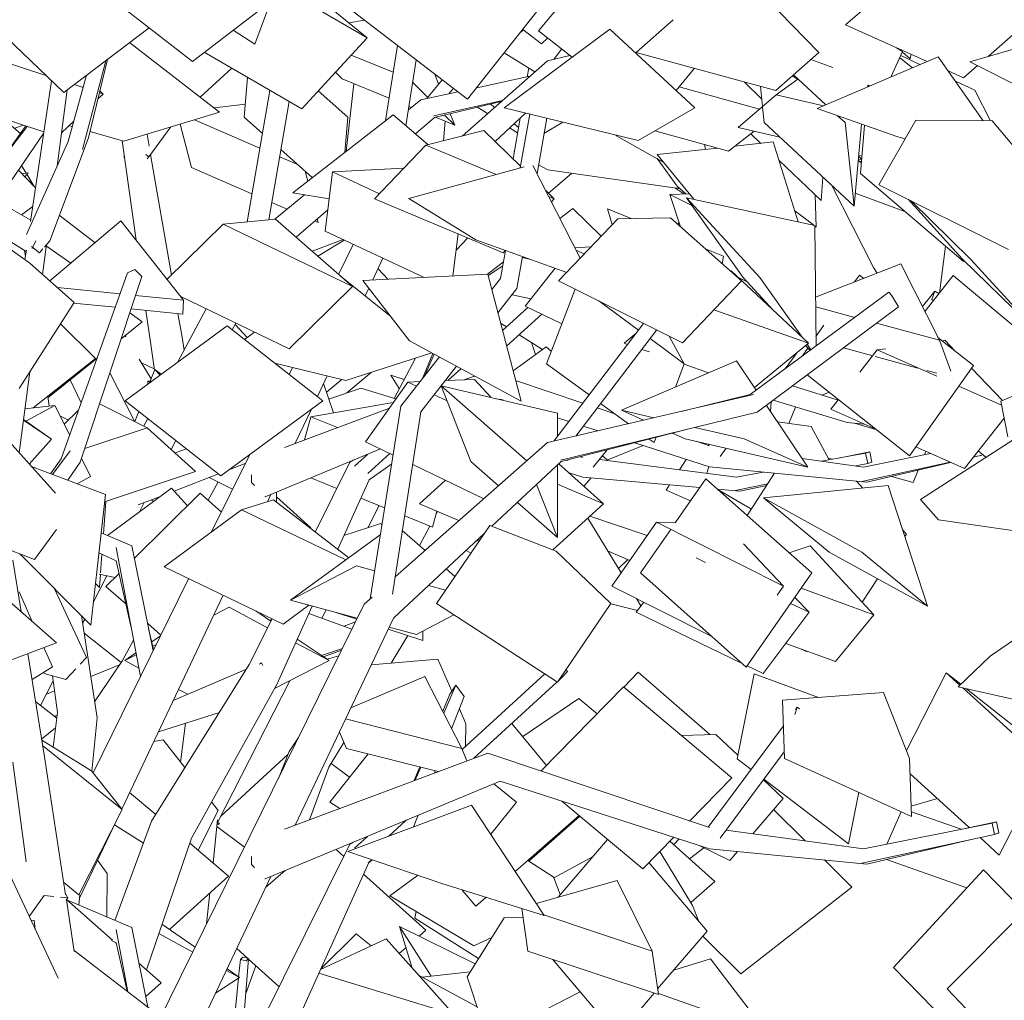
# Model space of a CAD drawing. Extents: x 169645 to 508157, y -5167 to 165945.
# Tile 70 of 130: x 176936 to 177967, y 153463 to 154490. Entities that reach past the tile are written whole.
import ezdxf

# ---------------------------------------------------------------- set-up
doc = ezdxf.new("R2010")
doc.units = 0
doc.header["$MEASUREMENT"] = 0
doc.layers.add('Végétation', color=7, linetype='Continuous')

msp = doc.modelspace()

# ---------------------------------------------------------------- linework, layer by layer
at = {"layer": 'Végétation', "linetype": 'Continuous', "lineweight": 20}
for p, q in [((177479.2, 154478), (177556.8, 154570.9)), ((177116.5, 154446), (177007.6, 154530.9)), ((177116.5, 154446), (177227.5, 154530.9)), ((177226.8, 154530.4), (177299.6, 154470.9)), ((177772.9, 154455.5), (177693.1, 154537.4)), ((177801.1, 154484.3), (177864.4, 154539.7)), ((177299.6, 154470.9), (177213.9, 154520.6)), ((177182.1, 154464), (177198.9, 154509)), ((176981.7, 154413.4), (176888.7, 154502.7)), ((177296.7, 154489.3), (177280.7, 154486.3)), ((177405, 154406.4), (177284.9, 154498.4)), ((177405, 154406.4), (177477.6, 154498.4)), ((177581.7, 154455.5), (177620.2, 154489.7)), ((176981.7, 154413.4), (177071.2, 154481.3)), ((177182.1, 154464), (177159.4, 154478.8)), ((177554, 154479.9), (177443.3, 154397.3)), ((177460.6, 154476.8), (177463.4, 154479)), ((177482.3, 154464.3), (177462.7, 154479.5)), ((177514.5, 154450.4), (177479.2, 154478)), ((177643.1, 154397.3), (177554, 154479.9)), ((177886.6, 154446), (177801.1, 154484.3)), ((178064.6, 154484.5), (177931.2, 154445.7)), ((177950.3, 154451.3), (177988, 154484.3)), ((177231.1, 154396.4), (177299.6, 154470.9)), ((177482.3, 154464.3), (177488.7, 154470.5)), ((177145, 154392.8), (177050.6, 154465.7)), ((177318.9, 154384), (177331.5, 154462.6)), ((177495.2, 154448.2), (177503.4, 154459)), ((177860.8, 154456.3), (177854.3, 154460.4)), ((177859.6, 154458.1), (177860.8, 154456.3)), ((176962.9, 154431.4), (176886.9, 154456.1)), ((177007.7, 154365.9), (177027.5, 154448.1)), ((177231.1, 154396.4), (177129, 154455.6)), ((177327, 154434.6), (177282.9, 154452.7)), ((177340.3, 154378.7), (177351.2, 154447.6)), ((177475.3, 154435), (177443.4, 154455.1)), ((177488.7, 154446.7), (177512.2, 154452.2)), ((177727.8, 154415.5), (177581.7, 154455.5)), ((177727.8, 154415.5), (177772.9, 154455.5)), ((177787.7, 154439.7), (177764.6, 154448.1)), ((177898.2, 154450.9), (177771.2, 154396.7)), ((177848.5, 154429.7), (177860.8, 154456.3)), ((177871.2, 154439.4), (177857.8, 154449.8)), ((177878.9, 154442.7), (177858.9, 154452.1)), ((177868.6, 154448.8), (177860.6, 154455.8)), ((177868.6, 154448.8), (177869.7, 154453.5)), ((177945.3, 154383.8), (177898.2, 154450.9)), ((177001.4, 154353.9), (177025.7, 154446.8)), ((177124.8, 154408.5), (177157.8, 154438.9)), ((177399.1, 154367.8), (177488.7, 154446.7)), ((177467.5, 154429.9), (177469, 154438.9)), ((177623.4, 154415.6), (177642.8, 154438.8)), ((177924.7, 154428.9), (177939.3, 154441.6)), ((178014.7, 154403.5), (177931.2, 154445.7)), ((176986.4, 154362.3), (177005.7, 154431.6)), ((177004.3, 154430.5), (177005.2, 154429.7)), ((177170.9, 154387.7), (177174.4, 154429.3)), ((177273.4, 154427.7), (177266.5, 154434.8)), ((177322.7, 154407.5), (177273.4, 154427.7)), ((177362.3, 154407.2), (177378.4, 154426.7)), ((177374.6, 154422.2), (177370.5, 154432.8)), ((177414.6, 154418.5), (177470.3, 154430.6)), ((177750.9, 154427.3), (177728.3, 154411)), ((177753.2, 154425.9), (177745.2, 154430.9)), ((177780.3, 154400.6), (177746.5, 154432.1)), ((177924.7, 154428.9), (177908.7, 154436)), ((176947, 154278.5), (176968.9, 154425.7)), ((176974.7, 154336.2), (176985.5, 154416.2)), ((177002.1, 154418.7), (176992.7, 154421.7)), ((177277.8, 154352), (177285.6, 154422.7)), ((177363.1, 154408.1), (177347.5, 154424.1)), ((177385.3, 154412.2), (177390, 154417.9)), ((177710.9, 154396.1), (177626.6, 154419.4)), ((177694.8, 154424.5), (177713.2, 154406.4)), ((177714, 154398.8), (177711.8, 154419.9)), ((177824.4, 154419.4), (177824.5, 154421.2)), ((177826.6, 154420.4), (177824.5, 154421.2)), ((177825.9, 154420.1), (177824.5, 154421.2)), ((177936.3, 154415.9), (177916.2, 154425.3)), ((176961, 154372.3), (176839.3, 154411.9)), ((177017.5, 154406.8), (177023, 154411.9)), ((177023, 154411.9), (177019.1, 154413.1)), ((177019.6, 154415.3), (177023, 154411.9)), ((177173.9, 154277.9), (177197.8, 154415.7)), ((177279.4, 154387.7), (177248.4, 154415.2)), ((177342.9, 154395.3), (177355.8, 154405.8)), ((177355.8, 154405.8), (177394.8, 154414.2)), ((177688.3, 154376.8), (177728.3, 154411)), ((177777.8, 154399.5), (177728.3, 154411)), ((177936.3, 154415.9), (177952.8, 154383.8)), ((177172.1, 154401.2), (177139.3, 154397.3)), ((177196.8, 154280.1), (177217.8, 154404.1)), ((177346.1, 154397.8), (177343.5, 154398.9)), ((177369.7, 154388.9), (177441.4, 154405.1)), ((177370.2, 154387.3), (177440.2, 154404)), ((177425.8, 154391.4), (177415.4, 154398.1)), ((177429.2, 154401.4), (177433.3, 154397.9)), ((177443.3, 154397.3), (177443.4, 154397.4)), ((177583.8, 154363.2), (177443.3, 154397.3)), ((177583.8, 154363.2), (177643.1, 154397.3)), ((177643.1, 154397.3), (177643, 154397.4)), ((177715.8, 154381.9), (177714.1, 154398.1)), ((177855.8, 154366.9), (177771.2, 154396.7)), ((177044.6, 154362.5), (177145, 154392.8)), ((177190, 154370.7), (177170.9, 154387.7)), ((177326.9, 154390.2), (177221.8, 154308.5)), ((177276.3, 154350.9), (177279.4, 154387.7)), ((177363.2, 154358.9), (177326.9, 154390.2)), ((177350.3, 154370.1), (177370.2, 154387.3)), ((177391.4, 154379.2), (177371.2, 154387.5)), ((177391.4, 154379.2), (177380.9, 154389.9)), ((177391.4, 154379.2), (177386.7, 154391.2)), ((177433.7, 154362.2), (177465.6, 154391.9)), ((177452.6, 154343.9), (177460, 154386.7)), ((177460, 154334.4), (177470.1, 154390.9)), ((177477.7, 154328.6), (177487.8, 154386.6)), ((177800.5, 154381.9), (177792.7, 154389.1)), ((176923.9, 154352.3), (176943.3, 154378)), ((176924.1, 154353.5), (176942.1, 154378.5)), ((176936.3, 154370.4), (176927.3, 154378.1)), ((176929.9, 154375.9), (176939.3, 154379.4)), ((176979.5, 154371.4), (176992.2, 154383.3)), ((176990.7, 154377.8), (176987.3, 154378.7)), ((177070.9, 154346), (177094.1, 154377.5)), ((177115.5, 154335), (177103.9, 154380.4)), ((177187.3, 154355.1), (177118.7, 154384.9)), ((177379.6, 154363), (177381.3, 154383.4)), ((177457.3, 154371.1), (177449, 154376.5)), ((177453.6, 154380.7), (177458.3, 154376.7)), ((177504.6, 154382.5), (177485, 154370.6)), ((177732.1, 154366.7), (177688.3, 154376.8)), ((177809.9, 154294.3), (177715.8, 154381.9)), ((177809.9, 154294.3), (177800.5, 154381.9)), ((177809.9, 154294.3), (177817.8, 154380.3)), ((177816.8, 154328.8), (177821, 154379.2)), ((177835.7, 154316.9), (177874.7, 154384.5)), ((177954.7, 154383.8), (177874.7, 154384.5)), ((178010.9, 154316.9), (177954.7, 154383.8)), ((176926.7, 154320.9), (176960.7, 154370.5)), ((176967, 154258.2), (177007.7, 154365.9)), ((177044.6, 154362.5), (177009.2, 154372.5)), ((177071.2, 154357.1), (177069, 154369.9)), ((177422, 154373.5), (177361.2, 154358.4)), ((177422, 154373.5), (177460.4, 154336.4)), ((177560.8, 154368.2), (177560.1, 154369)), ((177610, 154340.5), (177560.8, 154368.2)), ((177678.3, 154352.1), (177601.3, 154373.3)), ((177678.3, 154352.1), (177705.2, 154372.9)), ((177712.1, 154360.2), (177701.6, 154370.2)), ((177863.5, 154365), (177855.8, 154366.9)), ((176942.8, 154264.8), (176986.4, 154362.3)), ((177057.7, 154258.7), (177043.1, 154362.9)), ((177307.5, 154302.1), (177361.2, 154358.4)), ((177435, 154327.5), (177361.2, 154358.4)), ((177666.6, 154355.3), (177603.5, 154348.4)), ((177654.4, 154354), (177653.1, 154359)), ((177664.2, 154355), (177663.9, 154356)), ((177725.2, 154361.7), (177685, 154357.3)), ((177751.5, 154278.1), (177725.2, 154361.7)), ((177044.7, 154346), (177045.4, 154346.8)), ((177045.6, 154345.3), (177044.7, 154346)), ((177045.3, 154346.8), (177045.4, 154346.8)), ((177067.9, 154348.4), (177070.9, 154346)), ((177070.9, 154346), (177069.3, 154344.1)), ((177094.5, 154222.1), (177072.7, 154348.5)), ((177226.9, 154337.9), (177208, 154346.1)), ((177242.2, 154324.4), (177209.3, 154353.6)), ((177453.9, 154351.7), (177453.6, 154351.5)), ((177453.9, 154351.4), (177453.6, 154351.5)), ((177642, 154301.7), (177603.5, 154348.4)), ((177626.4, 154313), (177603.5, 154344.2)), ((177818, 154343.3), (177814.7, 154346.9)), ((177818.3, 154346.8), (177814.8, 154347.6)), ((176947.2, 154279.6), (176853.1, 154333.7)), ((176942.4, 154329), (176937.6, 154336.9)), ((177179, 154307.4), (177115.5, 154335)), ((177338, 154334.1), (177263.3, 154330.5)), ((177464.3, 154335.6), (177343.4, 154302.3)), ((177522.9, 154239.9), (177473.4, 154337)), ((177489.1, 154332.3), (177479.2, 154337.6)), ((177479.2, 154337.2), (177479.5, 154337.5)), ((177775.4, 154300.4), (177731.3, 154342.1)), ((177817.7, 154340.1), (177814.3, 154342.4)), ((177817.7, 154339.7), (177814.3, 154342.3)), ((177817.8, 154343.5), (177814.4, 154343.3)), ((176952.3, 154313.6), (176934.3, 154332)), ((176937.8, 154328.3), (176944.6, 154329.4)), ((176940.8, 154325.2), (176944.6, 154329.4)), ((176950.9, 154314.9), (176943.1, 154327.8)), ((177237.4, 154320.6), (177234.7, 154331)), ((177255.7, 154268.3), (177263.3, 154330.5)), ((177312.5, 154307.3), (177263.3, 154330.5)), ((177626.4, 154313), (177489.1, 154332.3)), ((177489.7, 154308), (177513.7, 154328.8)), ((177775.4, 154300.4), (177777.1, 154324.8)), ((177924.5, 154236.4), (177816.8, 154328.8)), ((176942.4, 154247), (176835.3, 154314.4)), ((177631.4, 154307.2), (177622.2, 154313.6)), ((177625, 154315), (177633.6, 154307.2)), ((177830.3, 154230.1), (177787.1, 154315.5)), ((177971.9, 154249.2), (177835.7, 154316.9)), ((177202.8, 154280.7), (177234.2, 154306.4)), ((177259.8, 154302), (177221.8, 154308.5)), ((177486.8, 154310.8), (177495.8, 154302.1)), ((177495.8, 154302.1), (177490, 154304.5)), ((177637.3, 154307.4), (177616.8, 154306.7)), ((177628.2, 154272.7), (177616.8, 154306.7)), ((177640.6, 154294.6), (177616.8, 154306.7)), ((177693.6, 154219.8), (177634.5, 154303.3)), ((177768.9, 154274.3), (177634.5, 154303.3)), ((177711.1, 154219.8), (177634.5, 154303.3)), ((177770.2, 154272.4), (177769.3, 154306.2)), ((177863.2, 154289), (177811.1, 154308.2)), ((176949.4, 154294.1), (176937.5, 154285.2)), ((177215.8, 154291.4), (177199.9, 154298.3)), ((177442.1, 154245.7), (177307.5, 154302.1)), ((177343.5, 154302.2), (177343.4, 154302.3)), ((177413.7, 154259), (177343.4, 154302.3)), ((177492.8, 154298.9), (177495.8, 154302.1)), ((177923.7, 154239), (177866.5, 154301.6)), ((177932, 154239), (177869.8, 154299.9)), ((176946.3, 154234.7), (176877.8, 154283.4)), ((177014.5, 154256.1), (176977.1, 154284.9)), ((177225.3, 154261.9), (177258.4, 154290.6)), ((177501.6, 154281.6), (177515.2, 154292.1)), ((177515.2, 154292.1), (177544.9, 154263)), ((177551.7, 154291.5), (177551.6, 154291.6)), ((177576.3, 154281.5), (177551.6, 154291.6)), ((177556.6, 154275.3), (177551.6, 154291.6)), ((177617.5, 154282.1), (177562.3, 154281.3)), ((177692, 154216.2), (177617.5, 154282.1)), ((177767.3, 154274.7), (177747.8, 154289.7)), ((177041.7, 154278.9), (176967, 154216.3)), ((177041.7, 154278.9), (177107.4, 154196)), ((177090.1, 154217.8), (177148.7, 154275.5)), ((177203.8, 154280.8), (177148.7, 154275.5)), ((177284.2, 154210.3), (177148.7, 154275.5)), ((177203.8, 154280.8), (177284.2, 154210.3)), ((177248.4, 154277.2), (177244.8, 154278.8)), ((177248.4, 154277.2), (177247.4, 154281.1)), ((177500.3, 154216.2), (177562.3, 154281.3)), ((177625.1, 154275.4), (177626.6, 154277.5)), ((177770.1, 154148), (177768.9, 154274.3)), ((177770.2, 154272.4), (177768.9, 154273.4)), ((177358.6, 154219.9), (177255.7, 154268.3)), ((177389.6, 154221.4), (177394.9, 154265.5)), ((176947.8, 154252.3), (176956.4, 154245.7)), ((176948.8, 154249.9), (176952.5, 154258.2)), ((176959.5, 154223), (176963.7, 154254.3)), ((176961.4, 154251.5), (176967, 154258.2)), ((176989, 154234.7), (176963.5, 154252.6)), ((177242, 154247.3), (177274.4, 154259.5)), ((177248.1, 154242), (177275.7, 154258.9)), ((177269.7, 154223), (177285.2, 154254.4)), ((177392.8, 154248.5), (177405.1, 154261.2)), ((177508.8, 154225.1), (177413.7, 154259)), ((177534.2, 154251.7), (177517.3, 154250.9)), ((177899.3, 154203.4), (177905.7, 154252.4)), ((176941.6, 154241.8), (176940.6, 154248.2)), ((176941.1, 154238.5), (176942.6, 154248.3)), ((176956.4, 154245.7), (176959.7, 154249.6)), ((177439.3, 154218.6), (177444.6, 154248)), ((177442.1, 154245.7), (177444.3, 154248.1)), ((177456.7, 154208.3), (177462.5, 154241.6)), ((177527.1, 154244.4), (177518.5, 154248.5)), ((177673.1, 154242), (177654, 154249.8)), ((177671.8, 154234), (177673.1, 154242)), ((176992.6, 154193.5), (176946.3, 154234.7)), ((177305.5, 154217.2), (177316.2, 154239.8)), ((177425.7, 154223.2), (177442.5, 154236.1)), ((177426.4, 154221.9), (177441.7, 154231.9)), ((177469.6, 154239), (177462.4, 154240.6)), ((177858.9, 154234.1), (177769.6, 154199)), ((177858.9, 154234.1), (177899.3, 154154)), ((178003.4, 154160.8), (177923.7, 154239)), ((177924.5, 154236.4), (177924.6, 154238.1)), ((177924.5, 154236.4), (177924.6, 154238.1)), ((178003.4, 154160.8), (177932, 154239)), ((176979.2, 154029.9), (177048.5, 154224.6)), ((176999, 154026.4), (177063.7, 154220.6)), ((177048.5, 154224.6), (177056.2, 154228)), ((177056.2, 154228), (177063.7, 154220.6)), ((177324.5, 154178.9), (177271.3, 154221.6)), ((177426.1, 154223.2), (177295.1, 154216.7)), ((177321.3, 154218), (177311.1, 154228.9)), ((177460.9, 154090.1), (177426.1, 154223.2)), ((177465.1, 154189.8), (177496.8, 154229.4)), ((177681.1, 154226.7), (177680.5, 154226.3)), ((177681.1, 154226.7), (177762.1, 154150.9)), ((177697.9, 154215.1), (177688.1, 154220.1)), ((177810.4, 154215), (177815.6, 154222.3)), ((177820, 154218.8), (177815.6, 154222.3)), ((177834.3, 154224.4), (177830.3, 154230.1)), ((177884.1, 154184), (177913.7, 154221.8)), ((178030.5, 154124.1), (177913.7, 154221.8)), ((177218, 154145.1), (177284.2, 154210.3)), ((177344.2, 154153.4), (177295.1, 154216.7)), ((177430.3, 154207), (177439.3, 154218.6)), ((177630, 154151.1), (177500.3, 154216.2)), ((177630, 154151.1), (177692, 154216.2)), ((177725.1, 154185.5), (177693.6, 154219.8)), ((177755.5, 154157.1), (177711.1, 154219.8)), ((177040.7, 154202.6), (176975.1, 154209.1)), ((177107.4, 154196), (177057.1, 154201)), ((177218, 154145.1), (177104.5, 154199.7)), ((177297.6, 154200.5), (177301.4, 154208.6)), ((177436.7, 154182.6), (177456.7, 154208.3)), ((177471.1, 154197.3), (177451.5, 154201.6)), ((177487.7, 154129.3), (177517.6, 154207.5)), ((177701.2, 154097.2), (177846.2, 154204.2)), ((177846.2, 154204.2), (177849, 154201.3)), ((177849, 154201.3), (177856.4, 154189.1)), ((177881.5, 154189.2), (177894.5, 154205.4)), ((177894.5, 154205.4), (177891.3, 154196.5)), ((177898.9, 154202.9), (177894.5, 154205.4)), ((176935, 154103.6), (176992.6, 154193.5)), ((177035.7, 154188.5), (176992.1, 154192.8)), ((177106.6, 154181.4), (177107.4, 154196)), ((177503.7, 154171.3), (177465.1, 154189.8)), ((177584, 154164.5), (177542.4, 154195.1)), ((177891.3, 154196.5), (177893.1, 154195.4)), ((177063.9, 154173.1), (177051.1, 154182.7)), ((177106.6, 154181.4), (177052.4, 154186.8)), ((177072.5, 154152.1), (177067.9, 154185.3)), ((177101.4, 154131.2), (177130.9, 154187)), ((177105.7, 154157.3), (177101.4, 154181.9)), ((177441.6, 154164.1), (177468.1, 154188.4)), ((177445.8, 154147.7), (177482.6, 154181.4)), ((177762.1, 154150.9), (177663, 154185.7)), ((177708.3, 154078.5), (177856.4, 154189.1)), ((177810.6, 154177.9), (177769.7, 154188.9)), ((177015.1, 154135), (176978.3, 154171.3)), ((177042, 154155.4), (177063.9, 154173.1)), ((177046.2, 154090.6), (177152.9, 154169.2)), ((177253.1, 154090.6), (177152.9, 154169.2)), ((177158.4, 154164.8), (177162.1, 154172)), ((177174, 154156.8), (177161.3, 154170.4)), ((177445.8, 154168), (177439.5, 154171.9)), ((177495.2, 154048.2), (177589.3, 154171.5)), ((177770, 154157.8), (177778.4, 154169.6)), ((177899.3, 154154), (177833.3, 154171.8)), ((177046.7, 154157.5), (177046, 154158.7)), ((177181.7, 154162.5), (177171.3, 154154.7)), ((177483.5, 154144.3), (177458.9, 154159.7)), ((177518.2, 154053.6), (177603, 154164.6)), ((177568.9, 154150.9), (177581.5, 154161.3)), ((177076.8, 154122.6), (177072.5, 154152.1)), ((177107.9, 154143.6), (177105.7, 154157.3)), ((177460.9, 154090.1), (177344.2, 154153.4)), ((177476.1, 154138.9), (177471.8, 154151.6)), ((177572.6, 154149.6), (177568.9, 154150.9)), ((177632, 154129.3), (177596.1, 154155.7)), ((177616, 154158.1), (177632, 154129.3)), ((177705.5, 154104.4), (177762.1, 154150.9)), ((177763.8, 154143.4), (177759.1, 154148.5)), ((177764.7, 154144.1), (177760.7, 154149.8)), ((177934.9, 154127.5), (177897.7, 154157)), ((177911.2, 154121.6), (177899.3, 154154)), ((177905.1, 154153.9), (177902.3, 154153.4)), ((177905.1, 154153.9), (177915.9, 154142.6)), ((177277.5, 154111.9), (177367.6, 154140.7)), ((177357.7, 154113.8), (177368.6, 154140.2)), ((177360.3, 154117.1), (177369.9, 154139.5)), ((177452.6, 154121.9), (177487.2, 154147)), ((177487.2, 154147), (177492.7, 154142.3)), ((177595.4, 154141.7), (177587.5, 154144.4)), ((177737.6, 154124.1), (177750.4, 154141.3)), ((177755.5, 154137.3), (177761.5, 154145.8)), ((177829.5, 154137.7), (177798.7, 154146)), ((177816.1, 154120.5), (177834.3, 154143.8)), ((177843.1, 154145), (177834.3, 154143.8)), ((177896.6, 154116.2), (177834.3, 154143.8)), ((176949.7, 154083.2), (177015.1, 154135)), ((176965.1, 154093.7), (177016.7, 154135.1)), ((177073.4, 154113.6), (177060.8, 154134.3)), ((177076.6, 154124), (177063.3, 154130.2)), ((177277.5, 154111.9), (177202.9, 154129.9)), ((177327.9, 154093.1), (177350.3, 154135.2)), ((177335.1, 154084.8), (177375.4, 154136.5)), ((177532.2, 154096.7), (177487.7, 154129.3)), ((177686.7, 154132.4), (177566.2, 154080.6)), ((177622.7, 154104.9), (177632, 154129.3)), ((177657.5, 154119.9), (177631.9, 154128.9)), ((177707.3, 154101.7), (177686.7, 154132.4)), ((177876.9, 154124.9), (177832.1, 154137)), ((177868, 154032.8), (177934.9, 154127.5)), ((178063, 154133.2), (177963.7, 154090)), ((176934.9, 154036.1), (176946.1, 154120.9)), ((177055.8, 154069.2), (177030.2, 154119.9)), ((177072.4, 154111.1), (177077.1, 154123.3)), ((177083.8, 154118.3), (177077.1, 154123.3)), ((177082.8, 154117.5), (177077.1, 154123.3)), ((177218, 154118.1), (177221.6, 154125.4)), ((177278.5, 154098.8), (177303.8, 154120.3)), ((177338.5, 154113), (177324.5, 154117.4)), ((177333.4, 154103.4), (177324.5, 154117.4)), ((177356.1, 154079), (177393.3, 154126.8)), ((177384.4, 154111.8), (177398, 154124.2)), ((177868, 154032.8), (177760.9, 154117.8)), ((177896.7, 154119.6), (177886.2, 154122.4)), ((177933, 154124.8), (177965.6, 154090.9)), ((177000.1, 154088.5), (176988.6, 154112.6)), ((177074.1, 154111.2), (177069.8, 154111.1)), ((177069.8, 154108), (177069.8, 154111.1)), ((177072.3, 154109.9), (177069.8, 154111.1)), ((177073.1, 154114.2), (177073.5, 154113.9)), ((177247.5, 154094.9), (177257.8, 154116.6)), ((177264.4, 154077.8), (177254, 154108.6)), ((177257.1, 154099.5), (177273, 154113)), ((177298.1, 154047.5), (177342.3, 154110.2)), ((177355.3, 154110.7), (177342.3, 154110.2)), ((177351.5, 154105.8), (177342.3, 154110.2)), ((177412, 154112.8), (177381.5, 154111.7)), ((177401.5, 154112.4), (177412.3, 154116.5)), ((177411.4, 154116.1), (177412, 154116.7)), ((177412, 154112.8), (177429.3, 154094.2)), ((177455.2, 154111.8), (177525.7, 154088.1)), ((177259.5, 154092.2), (177293.2, 154103.9)), ((177293.2, 154103.9), (177329.8, 154092.5)), ((177383.6, 154090.4), (177370, 154096.9)), ((177499.1, 154077.7), (177377.4, 154106.4)), ((177467, 154027.6), (177377.4, 154106.4)), ((177408.5, 154026.8), (177377.4, 154106.3)), ((177488.7, 154046.7), (177704.7, 154097.1)), ((177623.2, 154105.1), (177622.9, 154105.3)), ((177628.8, 154079.4), (177701.2, 154097.2)), ((177745.4, 154106.2), (177793.1, 154091.3)), ((177783.7, 154099.7), (177776.3, 154096.6)), ((177964.5, 154086.1), (177919.6, 154106)), ((176966.5, 154085.1), (176964.9, 154095.3)), ((177019.3, 154087.5), (177069.2, 154062.4)), ((177146.4, 154012), (177046.2, 154090.6)), ((177146.4, 154012), (177253.1, 154090.6)), ((177327.1, 154088.7), (177240.7, 154073.7)), ((177438.8, 154092), (177439.2, 154092.2)), ((177439.2, 154092.2), (177442.4, 154091.1)), ((177573.4, 154066.5), (177544.3, 154087.8)), ((177722.3, 154079.4), (177723, 154089.5)), ((177725.1, 154091.1), (177802.7, 154067.8)), ((177785.5, 154081.7), (177793.5, 154091.9)), ((177971.2, 154052.9), (177963.7, 154090)), ((176941, 154082.2), (176972.3, 154085.8)), ((176942.1, 154069.3), (176972.3, 154085.8)), ((176950.4, 154083.3), (176950.6, 154083.9)), ((176988, 154054.7), (176972.3, 154085.8)), ((176982.3, 154065.9), (176997.2, 154080.6)), ((177056.3, 154068.9), (177060.3, 154079.5)), ((177213.1, 154041.8), (177323.2, 154083)), ((177224.3, 154046), (177241.4, 154081.9)), ((177302.7, 153883), (177335.1, 154084.8)), ((177326.1, 153888), (177356.1, 154079)), ((177499.1, 154053.3), (177499.1, 154077.7)), ((177502.6, 154028.5), (177708.3, 154078.5)), ((177540.7, 154083.1), (177559.4, 154076.8)), ((177589.4, 154070.2), (177566.2, 154080.6)), ((177600.1, 154072.7), (177566.2, 154080.6)), ((177761.5, 154021), (177718, 154085.8)), ((177741.6, 154066.8), (177748.6, 154084)), ((177832.8, 154060.7), (177785.5, 154081.7)), ((176968.9, 154050.2), (176939.4, 154070.1)), ((176939.5, 154071.1), (176968.9, 154050.2)), ((176986.8, 154070.3), (176977.8, 154074.9)), ((176982.9, 154066.5), (176981.8, 154066.9)), ((177065.7, 154064.2), (177069.9, 154072)), ((177069.5, 154071.2), (177069.5, 154072.3)), ((177234.2, 154049.7), (177240.7, 154073.7)), ((177268.5, 154062.5), (177240.7, 154073.7)), ((177499.1, 154072.8), (177511, 154068.9)), ((177764.8, 154063.6), (177729.7, 154068.4)), ((177802.7, 154067.8), (177820.4, 154066.2)), ((177832.9, 154060.6), (177810.3, 154067.1)), ((177925.6, 154019.6), (177967.2, 154072.5)), ((177003.7, 154040.5), (177069.2, 154062.4)), ((177119.9, 154016.6), (177069.2, 154062.4)), ((177503.1, 154026.8), (177634.4, 154060.6)), ((177526.2, 154064), (177541.6, 154059.1)), ((177619.2, 154056.6), (177621.9, 154055.7)), ((177633, 154050.8), (177619.6, 154056.8)), ((177620, 154056.6), (177619.7, 154056.5)), ((177694.7, 154050.8), (177643.2, 154062.7)), ((177764.8, 154063.6), (177784, 154028.7)), ((176973, 153993.7), (176924.4, 154047.8)), ((176945.6, 154024.2), (176968.9, 154050.2)), ((177094.4, 154039.6), (177099.2, 154049)), ((177326.9, 154033.7), (177298.1, 154047.5)), ((177328.9, 153906), (177488.7, 154046.7)), ((177580.1, 154046.6), (177658.5, 154021.3)), ((177600.4, 154046.7), (177595.2, 154050.5)), ((177600.4, 154046.7), (177602.6, 154052.4)), ((177761.5, 154021), (177633, 154050.8)), ((177644.6, 154048.1), (177658.3, 154043.5)), ((177646.1, 154047.6), (177646.2, 154047.7)), ((177657.1, 154043.9), (177658, 154045)), ((177761.5, 154021), (177694.7, 154050.8)), ((177976.6, 154049.7), (177879.5, 153987.3)), ((176969.9, 154013.3), (176988.6, 154038.2)), ((177098.4, 154036.1), (177110.4, 154040.2)), ((177192.7, 153989.9), (177313.6, 154040.1)), ((177286.5, 154022), (177299.9, 154034.3)), ((177300.3, 154014.4), (177323.3, 154035.4)), ((177536.6, 154020.9), (177551.2, 154039.2)), ((177588.8, 154043.8), (177550.2, 154028)), ((177669.5, 154032.3), (177675.9, 154040.8)), ((177775.7, 154027.2), (177821.8, 154035.8)), ((177793.5, 154030.5), (177826.3, 154037.1)), ((177819.7, 154021.2), (177890.1, 154035.3)), ((177826.3, 154037.1), (177821.8, 154035.8)), ((177821.8, 154035.8), (177824.2, 154024.8)), ((177828.7, 154026.1), (177826.3, 154037.1)), ((177925.6, 154019.6), (177874.6, 154042.2)), ((177883.6, 154034), (177885, 154037.6)), ((177948.1, 154031.4), (177940.1, 154038)), ((176967.8, 154014.1), (176979.2, 154029.9)), ((176985.9, 154007.3), (176999, 154026.4)), ((177009.9, 154011.4), (177000.3, 154030.4)), ((177136.7, 153953.3), (177176.7, 154034.3)), ((177154.8, 154018.1), (177172, 154024.8)), ((177245.2, 153953.1), (177281.5, 154026.1)), ((177281.5, 154026.1), (177285, 154028.2)), ((177301.7, 154007.8), (177325.4, 154024.5)), ((177437.3, 154001.5), (177408.5, 154026.8)), ((177430.5, 153959.2), (177503.1, 154026.8)), ((177500.6, 154024.6), (177547.4, 153982.6)), ((177502.6, 154028.5), (177504.9, 154029.1)), ((177509.4, 154028), (177508.5, 154028.2)), ((177509.4, 154028), (177511.2, 154028.9)), ((177523.2, 154032), (177525.4, 154031.3)), ((177524.2, 154031.7), (177524.8, 154032.4)), ((177543, 154028.9), (177686.8, 154010.6)), ((177551.5, 154028.5), (177546.2, 154032.9)), ((177626.9, 154018.2), (177634.1, 154029.2)), ((177755.5, 154030), (177819.7, 154021.2)), ((177787, 154029.3), (177783.1, 154030.4)), ((177811.9, 154022.3), (177824.2, 154024.8)), ((177818.1, 154006.1), (177910.6, 154026.3)), ((177823.2, 154005.3), (177911.1, 154026)), ((177824.2, 154024.8), (177828.7, 154026.1)), ((177935.1, 154031.6), (177945.2, 154033.8)), ((177025.4, 153992.5), (176947.9, 154021.6)), ((177024.5, 153984.6), (177119.9, 154016.6)), ((177097.3, 153996), (177143.9, 154013.9)), ((177422, 153988), (177347.4, 154023.8)), ((177499, 153947.2), (177499.1, 154023.1)), ((177511.3, 154015), (177525.6, 154010.7)), ((177655.8, 154014.6), (177657.8, 154021.5)), ((177658.5, 154021.3), (177823.2, 154005.3)), ((177686.8, 154010.6), (177714.7, 154015.8)), ((177697.9, 153970.4), (177726.7, 154014.7)), ((177871.9, 154004.9), (177877.1, 154018)), ((176995.7, 154003.7), (177009.9, 154011.4)), ((177133.2, 153986.3), (177143.5, 154005.6)), ((177158.7, 153997.9), (177134.2, 154010.2)), ((177178.5, 154013.1), (177178.4, 154005)), ((177178.4, 154005), (177181.5, 154001.7)), ((177267.9, 153998.7), (177240.5, 154009.7)), ((177268.8, 153935), (177301.7, 154007.8)), ((177354.7, 153982.6), (177381.9, 154007.3)), ((177381.4, 154006.8), (177381.6, 154007.4)), ((177547.4, 153982.6), (177499.1, 154003.4)), ((177525.6, 154010.7), (177648.2, 153999.7)), ((177526.7, 154001.2), (177534.4, 154009.9)), ((177622.6, 153962.9), (177654.6, 154008.9)), ((177765.6, 153910.2), (177654.6, 154008.9)), ((177685.2, 153996.6), (177719.4, 154003.5)), ((177819.1, 153999.2), (177812.4, 154006.4)), ((177871.9, 154004.9), (177849.2, 154011.4)), ((177094.7, 153998.9), (177027.5, 153949.5)), ((177055.7, 153925.5), (177124.8, 153993.8)), ((177111.5, 153980.6), (177094.7, 153998.9)), ((177147, 153974), (177124.8, 153993.8)), ((177204.8, 153984.3), (177204.8, 153994.9)), ((177499, 153947.2), (177477.3, 154002.8)), ((177612.9, 153996.9), (177616.6, 154002.5)), ((177638.4, 153985.6), (177612.9, 153996.9)), ((177666.8, 153998), (177690.3, 153995.9)), ((177702.4, 153977.2), (177668.1, 153996.8)), ((177685.2, 153996.6), (177687.6, 153997.1)), ((177690.3, 153995.9), (177718.5, 154002)), ((177845.7, 154001.8), (177715, 153988.8)), ((177886.9, 153875.4), (177845.7, 154001.8)), ((177010.2, 153855.4), (177025.4, 153992.5)), ((177023.4, 153951.2), (177026, 153985.1)), ((177048.5, 153992.6), (177048.6, 153992.6)), ((177059.8, 153981.6), (177083.7, 153990.7)), ((177061, 153974.1), (177066, 153983.9)), ((177075.7, 153984.9), (177073.7, 153986.9)), ((177201.7, 153986.7), (177168.1, 153976.4)), ((177192.6, 153990), (177192.7, 153989.9)), ((177195.3, 153984.8), (177198.9, 153992.4)), ((177201.7, 153986.7), (177280.4, 153926)), ((177240.6, 153957.4), (177204.8, 153989.9)), ((177318, 153978.5), (177293, 153988.6)), ((177499, 153947.2), (177457.1, 153984)), ((177783.7, 153932.1), (177715, 153988.8)), ((177818.2, 153932.1), (177715, 153988.8)), ((177898.3, 153965.9), (177879.5, 153987.3)), ((176951.1, 153924.4), (176815, 153975.7)), ((177059.7, 153981.7), (177059.8, 153981.6)), ((177086.9, 153916.5), (177168.1, 153976.4)), ((177277.5, 153923.9), (177168.1, 153976.4)), ((177300.5, 153957.6), (177312.3, 153980.8)), ((177395.8, 153965), (177354.7, 153982.6)), ((177368.2, 153958.2), (177372.7, 153974.9)), ((177371.8, 153971.6), (177373.4, 153974.6)), ((177494.2, 153934.3), (177547.4, 153982.6)), ((177368.2, 153958.2), (177339, 153970)), ((177565.7, 153910.3), (177530.9, 153967.6)), ((177593.1, 153949.3), (177533.2, 153969.7)), ((177556, 153896.5), (177603, 153963.4)), ((177622.7, 153963), (177603, 153963.4)), ((177735.9, 153896.5), (177603, 153963.4)), ((178046.5, 153944.4), (177898.3, 153965.9)), ((176951.1, 153924.4), (176974.2, 153955.6)), ((177053, 153938.7), (177020.9, 153952.3)), ((177240.2, 153957), (177240.6, 153957.4)), ((177314, 153961.9), (177275.4, 153949.6)), ((177315, 153960.1), (177314, 153961.9)), ((177336.5, 153954.7), (177360.5, 153933.8)), ((177354.4, 153939.1), (177365.3, 153959.4)), ((177372.3, 153878.1), (177428.1, 153960.1)), ((177497.8, 153932.9), (177428.1, 153960.1)), ((177586, 153910.2), (177617.8, 153955.9)), ((177864.8, 153950.8), (177861, 153954.9)), ((177219.5, 153881.7), (177313.4, 153950)), ((177327.2, 153863), (177422.3, 153951.6)), ((177417.9, 153945.1), (177413.5, 153943.3)), ((177863.2, 153948.3), (177864.8, 153950.8)), ((177036.8, 153922.9), (177018.6, 153931.3)), ((177062, 153801.7), (177036.7, 153936.9)), ((177075.3, 153828.7), (177053, 153938.7)), ((177408.2, 153930.8), (177403.3, 153933.8)), ((177555.1, 153878.1), (177497.8, 153932.9)), ((177574.8, 153923.3), (177551.7, 153933.4)), ((177693.9, 153940.9), (177735.9, 153896.5)), ((177763.8, 153938.7), (177741.9, 153931.3)), ((177763.8, 153938.7), (177830.5, 153866.5)), ((177886.9, 153875.4), (177783.7, 153932.1)), ((177886.9, 153875.4), (177818.2, 153932.1)), ((176937.1, 153869.7), (176928.5, 153923.6)), ((177010.2, 153855.4), (176935.8, 153930.2)), ((177020.3, 153910.5), (177021.8, 153929.8)), ((177052.1, 153854.5), (177036.8, 153922.9)), ((177562.9, 153914.8), (177572.7, 153924.2)), ((177654.2, 153921.3), (177644.5, 153925.9)), ((176974.3, 153837.2), (176880.9, 153918.9)), ((177211.5, 153856.7), (177086.9, 153916.5)), ((177219.5, 153881.7), (177288.4, 153917.7)), ((177307.4, 153912.5), (177288.4, 153917.7)), ((177382.6, 153914.6), (177391.7, 153906.6)), ((177012.4, 153701), (177112.5, 153904.2)), ((177013, 153880.1), (177026.9, 153907.3)), ((177035.5, 153905.6), (177018.9, 153909)), ((177019.2, 153895), (177020.2, 153908.7)), ((177026, 153896.2), (177039.7, 153909.7)), ((177329.4, 153906.5), (177329, 153906.6)), ((177697, 153811.6), (177586, 153910.2)), ((177697, 153811.6), (177765.6, 153910.2)), ((177818.5, 153879.5), (177834.6, 153904.2)), ((176948.8, 153859.5), (176935, 153890.6)), ((177005.7, 153821.8), (176972, 153893.7)), ((177019.2, 153895), (177015.1, 153899.2)), ((177047, 153877.5), (177026, 153896.2)), ((177381.9, 153892.2), (177363.9, 153897.1)), ((177660.8, 153843.7), (177556, 153896.5)), ((177729.2, 153886.8), (177735.9, 153896.5)), ((177830.5, 153866.5), (177754.5, 153894.2)), ((177042.6, 153662.9), (177148.8, 153886.8)), ((177289.3, 153862.7), (177219.5, 153881.7)), ((177296.7, 153877.7), (177304.9, 153884.9)), ((177581.5, 153869), (177589.5, 153879.6)), ((177586.6, 153875.7), (177582, 153883.4)), ((177747.7, 153884.5), (177762.7, 153869)), ((177052.7, 153382.9), (177296.7, 153877.7)), ((177139, 153866.1), (177155.1, 153874.3)), ((177195.4, 153852.8), (177155.1, 153874.3)), ((177183, 153870.4), (177198.8, 153859.7)), ((177204.9, 153793.4), (177242, 153875.6)), ((177211.5, 153856.7), (177238.5, 153876.5)), ((177252.1, 153862.7), (177256.6, 153871.6)), ((177499.3, 153796), (177372.3, 153878.1)), ((177499.3, 153796), (177555.1, 153878.1)), ((177582.9, 153870.8), (177554.9, 153877.8)), ((177762.7, 153869), (177743.4, 153878.3)), ((178020.2, 153870.1), (177952.7, 153822.9)), ((177016.6, 153758.5), (177000.2, 153865.4)), ((177001.4, 153857.5), (177003.7, 153861.9)), ((177176.2, 153814.4), (177200, 153862.2)), ((177198, 153860.2), (177200, 153862.1)), ((177224.3, 153646), (177327.2, 153863)), ((177238.4, 153867.6), (177283.8, 153851.4)), ((177288.8, 153861.8), (177266.9, 153868.8)), ((177287.6, 153859.2), (177275.5, 153854.4)), ((177351.3, 153845.7), (177390.6, 153866.2)), ((177692.6, 153815.4), (177581.5, 153869)), ((177714.6, 153804.9), (177762.7, 153869)), ((177790.5, 153817.4), (177830.5, 153866.5)), ((177083.4, 153845.1), (177069.5, 153857.5)), ((177075.9, 153829.9), (177070.6, 153851.9)), ((177358.2, 153839.6), (177321.7, 153851.3)), ((177351.3, 153845.7), (177322.8, 153853.5)), ((177358.2, 153839.6), (177358.2, 153849.3)), ((177041.9, 153816.5), (177003, 153847)), ((177043.3, 153818.6), (177054.8, 153840)), ((177073.9, 153838), (177083, 153844.2)), ((177226.4, 153841), (177259.9, 153818.4)), ((177324.9, 153815.8), (177342.3, 153844.7)), ((176906.8, 153811.9), (176974.3, 153837.2)), ((176969.9, 153812), (176960.9, 153832.2)), ((177075, 153833.4), (177078.5, 153835.2)), ((177259.9, 153818.4), (177224.7, 153837.2)), ((177251.9, 153823.8), (177273.7, 153831)), ((177253.8, 153822.5), (177272.9, 153829.5)), ((177790.5, 153817.4), (177738.3, 153836.4)), ((177760.1, 153828.1), (177754.5, 153830.5)), ((177760.1, 153828.1), (177760.4, 153828.4)), ((176961.5, 153717.7), (176944.1, 153825.9)), ((176999.1, 153814.8), (177005.7, 153821.8)), ((177014.1, 153775.1), (177043.3, 153818.6)), ((177045.6, 153818.4), (177057.3, 153826.5)), ((177045.6, 153818.4), (177057.7, 153824.6)), ((177060.3, 153810.5), (177045.6, 153818.4)), ((177202.6, 153789.1), (177259.9, 153818.4)), ((177269.9, 153823.3), (177257.9, 153819.8)), ((177373.8, 153820), (177304, 153814)), ((177388.3, 153786.3), (177373.8, 153820)), ((177919, 153791), (177952.7, 153822.9)), ((176948.5, 153798.6), (176969.9, 153812)), ((176983.9, 153798.8), (176994.4, 153809.8)), ((177040.2, 153814), (177010, 153801.9)), ((177073.6, 153650.1), (177176.2, 153814.4)), ((177173.1, 153809.4), (177096.5, 153776.5)), ((177186.8, 153814.6), (177188.9, 153816.2)), ((177188.9, 153816.2), (177188.3, 153815.9)), ((177188.9, 153816.2), (177190.4, 153813.4)), ((177508.1, 153808.9), (177509.6, 153807.1)), ((177714.6, 153804.9), (177697.9, 153812.9)), ((176957.5, 153771.4), (176970.6, 153797.2)), ((176961.3, 153804.8), (176960.6, 153806.2)), ((176961.3, 153804.8), (176983.9, 153798.8)), ((176975.1, 153764.1), (176969.9, 153802.5)), ((177142.5, 153648.3), (177218.6, 153797.3)), ((177360.3, 153801.8), (177282.7, 153769)), ((177360.3, 153801.8), (177398.8, 153726.5)), ((177399.3, 153725.4), (177485.9, 153804.7)), ((177500.5, 153797.7), (177504.1, 153801)), ((177509.6, 153807.1), (177504.1, 153801)), ((177568.5, 153790.7), (177583.7, 153806.4)), ((177658.9, 153740.9), (177583.7, 153806.4)), ((177687.3, 153715.5), (177705.3, 153804.5)), ((177772.6, 153779.8), (177705.3, 153804.5)), ((177864.7, 153724.3), (177906.6, 153805.7)), ((177921.8, 153793.7), (177906.6, 153805.7)), ((177920.8, 153792.7), (177906.6, 153805.7)), ((176972, 153786.8), (176963.6, 153783.4)), ((177111.8, 153783.1), (177102.1, 153788.3)), ((177115.5, 153632.6), (177204.9, 153793.4)), ((177380, 153763.2), (177392.7, 153792.7)), ((177386.3, 153783.4), (177392.7, 153792.7)), ((177392.7, 153792.7), (177401.3, 153780.7)), ((177411.4, 153716.1), (177498.9, 153796.3)), ((177482, 153702.8), (177568.3, 153791)), ((177681.8, 153695.6), (177568.3, 153791)), ((178060, 153759), (177919, 153791)), ((177985.6, 153733.6), (177924, 153789.9)), ((177985.7, 153743.1), (177927.7, 153789)), ((177378.9, 153765.4), (177386.3, 153783.4)), ((177388.2, 153747.1), (177401.3, 153780.7)), ((177521.6, 153778.9), (177462.8, 153738.8)), ((177540.7, 153762.8), (177521.6, 153778.9)), ((177840.7, 153785), (177734.9, 153776.9)), ((177737.1, 153716), (177734.9, 153776.9)), ((177868, 153716), (177840.7, 153785)), ((176974.4, 153758.2), (176952.2, 153775.6)), ((177403, 153752.2), (177396.3, 153767.8)), ((177750.3, 153769.5), (177747.9, 153762.1)), ((177748.5, 153767), (177750.3, 153769.5)), ((177752.9, 153767.9), (177750.3, 153769.5)), ((176975.8, 153485.7), (176848.6, 153757.2)), ((176970.7, 153727.7), (176975.1, 153764.1)), ((176974.7, 153760.9), (176971.9, 153760.1)), ((177011.2, 153702.5), (177016.6, 153758.5)), ((177144.8, 153764), (177081, 153743.9)), ((177398.8, 153726.5), (177277.1, 153757.3)), ((176958.5, 153736.3), (176973.1, 153747.9)), ((177104.2, 153712.1), (177109.5, 153752.9)), ((177402.9, 153728.7), (177403, 153752.2)), ((177487.7, 153708.6), (177451.3, 153752.7)), ((177657.1, 153643.9), (177735.9, 153750)), ((177010.9, 153702.8), (176958.7, 153735.1)), ((177085.9, 153735.6), (177076.2, 153733.7)), ((177108.7, 153706.3), (177085.9, 153735.6)), ((177217.8, 153723.1), (177227.8, 153738)), ((177278, 153726.5), (177270.6, 153743.6)), ((177665.2, 153741.1), (177628.9, 153740)), ((177688.1, 153719.3), (177665.2, 153741.1)), ((177043, 153662.4), (176959.6, 153729.5)), ((177259.7, 153706.9), (177275.3, 153732.8)), ((177374, 153702.1), (177278, 153726.5)), ((177404.3, 153713.5), (177398.8, 153726.5)), ((176983.7, 153573.2), (176961.5, 153717.7)), ((177146, 153655.1), (177216.5, 153719.9)), ((177206.7, 153695.1), (177217.8, 153723.1)), ((177213.1, 153641.8), (177426.1, 153721.6)), ((177260.6, 153670.3), (177300.6, 153720.8)), ((177426.1, 153721.6), (177658.3, 153643.5)), ((177669.5, 153632.3), (177736.8, 153723)), ((177702, 153704.3), (177687.3, 153715.5)), ((177870.2, 153655.2), (177737.1, 153716)), ((177870.2, 153655.2), (177868, 153716)), ((176942.4, 153607.6), (176928.3, 153712.1)), ((177239.4, 153651.6), (177259.7, 153706.9)), ((177281.2, 153696.3), (177262, 153710.6)), ((177349, 153692.7), (177354.9, 153707)), ((177350, 153693.1), (177355.8, 153706.7)), ((177010.9, 153702.8), (177043, 153662.4)), ((177370.3, 153700.7), (177371.1, 153702.9)), ((177373.8, 153702), (177373.9, 153702.2)), ((177637.6, 153650.4), (177681.8, 153695.6)), ((177804, 153626.5), (177715.4, 153694.1)), ((177930.5, 153643.5), (177868.5, 153700.1)), ((177192.7, 153589.9), (177439.2, 153692.2)), ((177456.1, 153670.3), (177432.5, 153689.4)), ((177439.2, 153692.2), (177658.5, 153621.3)), ((177735.5, 153674.1), (177715, 153693.6)), ((177078.1, 153657.2), (177050.8, 153680.2)), ((177703.7, 153637), (177735.5, 153674.1)), ((177804, 153626.5), (177814.9, 153680.5)), ((177897.2, 153673.9), (177869.8, 153666)), ((177143.6, 153661.5), (177136.6, 153670.5)), ((177270.9, 153663.4), (177260.6, 153670.3)), ((177409.2, 153667.1), (177279.6, 153618.4)), ((177485.2, 153551.3), (177409.2, 153667.1)), ((177429.3, 153636.5), (177456.1, 153670.3)), ((177588.4, 153600.2), (177503.8, 153671.3)), ((176997.5, 153573.2), (177043, 153662.4)), ((177122.5, 153619.7), (177143.6, 153661.5)), ((177348.4, 153644.2), (177353.1, 153656.4)), ((177454.9, 153597.4), (177521.8, 153656.1)), ((177469, 153608.4), (177522.5, 153655.6)), ((177758.8, 153629.5), (177725.5, 153662.5)), ((177844.4, 153626.1), (177859.4, 153660.1)), ((177922, 153641.7), (177870, 153660.1)), ((177961.9, 153614.8), (177981.4, 153652.6)), ((176998.3, 153569.5), (177033.5, 153643.7)), ((177065.2, 153627.3), (177034.9, 153646.3)), ((177035.3, 153546.2), (177073.6, 153650.1)), ((177138.2, 153606.5), (177142.9, 153651.5)), ((177171.2, 153623.1), (177142.2, 153644.7)), ((177142.3, 153646.2), (177145.1, 153647.4)), ((177145.1, 153647.4), (177142.6, 153648.4)), ((177142.9, 153649.1), (177145.1, 153647.4)), ((177322.1, 153634.3), (177340.5, 153651.2)), ((177819.7, 153621.2), (177954.7, 153648.3)), ((177926.4, 153642.6), (177959.2, 153649.7)), ((177953, 153647.9), (177954.7, 153648.3)), ((177959.2, 153649.7), (177954.7, 153648.3)), ((177954.7, 153648.3), (177957.1, 153636.4)), ((177961.6, 153637.9), (177959.2, 153649.7)), ((177068.4, 153494.5), (177115.5, 153632.6)), ((177286.5, 153622), (177299.9, 153634.3)), ((177588.4, 153600.2), (177620.9, 153633.4)), ((177675.9, 153640.8), (177819.7, 153621.2)), ((177818.1, 153606.1), (177957.1, 153636.4)), ((177961.9, 153614.8), (177941.9, 153633.1)), ((177957.1, 153636.4), (177961.6, 153637.9)), ((177961.5, 153637.9), (177961.6, 153637.9)), ((177154.5, 153592.7), (177113.7, 153627.2)), ((177176.2, 153414.4), (177281.5, 153626.1)), ((177281.5, 153626.1), (177285, 153628.2)), ((177499.7, 153570.7), (177551.7, 153631.1)), ((177663.9, 153586.9), (177617, 153629.4)), ((177620.9, 153625.9), (177626.5, 153631.6)), ((177637.6, 153610.8), (177652.5, 153622.4)), ((177679.7, 153609), (177647.6, 153624.8)), ((177823.2, 153605.3), (177932.5, 153631)), ((177178.5, 153613.1), (177178.4, 153605)), ((177275.2, 153613.4), (177267.1, 153620.7)), ((177377.9, 153584.8), (177279.6, 153618.4)), ((177536.4, 153613.3), (177495.3, 153591)), ((177640.7, 153562), (177606.4, 153618.6)), ((177658.5, 153621.3), (177823.2, 153605.3)), ((177679.7, 153609), (177687.8, 153618.4)), ((177027.3, 153595.5), (177017.2, 153609.4)), ((177178.4, 153605), (177181.5, 153601.7)), ((177204.9, 153393.4), (177301.7, 153607.8)), ((177300.9, 153606.1), (177304.9, 153609.8)), ((177301.7, 153607.8), (177304.6, 153609.9)), ((177495.5, 153591.1), (177468.1, 153609)), ((177656.1, 153534.9), (177594.9, 153606.9)), ((177807.5, 153581.2), (177778.9, 153609.6)), ((177928.1, 153580.3), (177843.8, 153610.1)), ((177027, 153549.7), (177027.3, 153595.5)), ((177047.6, 153273.5), (177198.9, 153592.4)), ((177092.5, 153536.9), (177154.5, 153592.7)), ((177193.5, 153581.1), (177213.6, 153598.5)), ((177361.3, 153535.9), (177295.8, 153594.8)), ((177352.5, 153593.5), (177323.6, 153572.2)), ((177502.1, 153573.4), (177495.3, 153591)), ((177851.2, 153496.9), (177945.5, 153599.2)), ((177988.2, 153555.7), (177945.5, 153599.2)), ((176997.5, 153573.2), (176981.7, 153585.9)), ((177192.6, 153590), (177192.7, 153589.9)), ((177485.2, 153551.3), (177377.9, 153584.8)), ((177561.5, 153588.2), (177476.8, 153564.1)), ((177561.5, 153588.2), (177598.3, 153514.2)), ((177639, 153564.9), (177663.9, 153586.9)), ((177691.2, 153490.4), (177807.5, 153581.2)), ((176945.6, 153550.3), (176961.3, 153572.4)), ((176961.3, 153572.4), (176971.2, 153571.4)), ((176978.4, 153570.7), (176986.1, 153570)), ((176986.1, 153570), (176983.4, 153574.7)), ((176997.6, 153562.2), (176998.7, 153573)), ((177131.5, 153542.7), (177134.9, 153575.1)), ((177411.4, 153519.5), (177323.6, 153572.2)), ((177413.5, 153561.1), (177399.4, 153578.1)), ((177413.5, 153561.1), (177424.2, 153570.4)), ((177907.5, 153474.5), (178011.6, 153579.2)), ((176986.1, 153570), (176984.4, 153567.6)), ((176992.8, 153513.9), (176984.5, 153567.8)), ((177033, 153525.7), (176984.8, 153568.3)), ((177053, 153538.7), (176986.2, 153567.1)), ((177647.2, 153545.3), (177640.7, 153562)), ((177349.8, 153548.8), (177351.2, 153555.6)), ((177443.3, 153549.1), (177462.9, 153549.8)), ((177468.2, 153514.2), (177461.6, 153558.7)), ((177598.3, 153514.2), (177484.7, 153552)), ((177485.2, 153551.3), (177485.1, 153551.4)), ((176951.2, 153546.3), (176947.2, 153546.7)), ((176951.9, 153536.7), (176950.6, 153546.3)), ((177084.7, 153542.3), (177119.5, 153518.4)), ((177347, 153496.2), (177333.6, 153540)), ((177413, 153500.9), (177333.6, 153540)), ((177366.6, 153487.8), (177333.6, 153540)), ((177416.5, 153506.3), (177349.8, 153548.8)), ((177443.3, 153549.1), (177404.4, 153487.1)), ((177048.9, 153471.6), (177036.7, 153536.9)), ((177069.9, 153455.5), (177053, 153538.7)), ((177117, 153513.2), (177081.4, 153532.6)), ((177251, 153495.6), (177288.2, 153532.4)), ((177304, 153519.8), (177288.2, 153532.4)), ((177354.3, 153529.8), (177361.3, 153535.9)), ((177604.1, 153474.5), (177656.1, 153534.9)), ((177691.2, 153490.4), (177651.6, 153529.7)), ((177036.8, 153522.9), (177031.9, 153525.1)), ((177036.9, 153522.2), (177035.6, 153523.4)), ((177048.1, 153472.2), (177036.8, 153522.9)), ((177319.5, 153527), (177250.7, 153494.9)), ((177319.5, 153527), (177390.4, 153447.7)), ((177411.4, 153519.5), (177430.2, 153528.3)), ((177083.4, 153445.1), (176992.6, 153514.9)), ((177174.2, 153506.7), (177163, 153516.8)), ((177333.3, 153511.5), (177340.4, 153517.8)), ((177605, 153468.6), (177468.2, 153514.2)), ((177605, 153468.6), (177598.3, 153514.2)), ((177083.7, 153481), (177060.6, 153501.4)), ((177165, 153487.1), (177166.9, 153505.4)), ((177169.3, 153507.9), (177166.9, 153505.4)), ((177166.9, 153505.4), (177172.9, 153503.9)), ((177167.8, 153407.1), (177175.3, 153506.4)), ((177175.3, 153506.4), (177169.3, 153507.9)), ((177172.6, 153469.6), (177183.2, 153498.6)), ((177172.9, 153503.9), (177175.3, 153506.4)), ((177207.3, 153476.9), (177175.3, 153505.7)), ((177562.1, 153425.5), (177493.9, 153505.6)), ((177659.6, 153506), (177621, 153494.1)), ((177659.6, 153506), (177717.4, 153430.4)), ((177165.8, 153486.5), (177152.2, 153493.9)), ((177152.9, 153495.4), (177165.8, 153486.5)), ((177390.4, 153447.7), (177249, 153491)), ((177414.8, 153455.6), (177353.6, 153488.8)), ((177407.8, 153492.5), (177357.4, 153486.8)), ((177951.5, 153394.5), (177851.2, 153496.9)), ((177067.6, 153466.7), (177083.7, 153481)), ((177140.8, 153470), (177165.8, 153486.5)), ((177156.4, 153402.2), (177164.9, 153486)), ((177426, 153422), (177404.4, 153487.1)), ((177426, 153422), (177522.9, 153471.6)), ((177562.1, 153425.5), (177600.4, 153470.2)), ((177717.4, 153430.4), (177604.9, 153469.6)), ((178007.9, 153369.8), (177907.5, 153474.5))]:
    msp.add_line(p, q, dxfattribs=at)
for p in [(176940.8, 154325.2), (177961.5, 153637.9)]:
    msp.add_point(p, dxfattribs=at)

doc.saveas('drawing.dxf')
